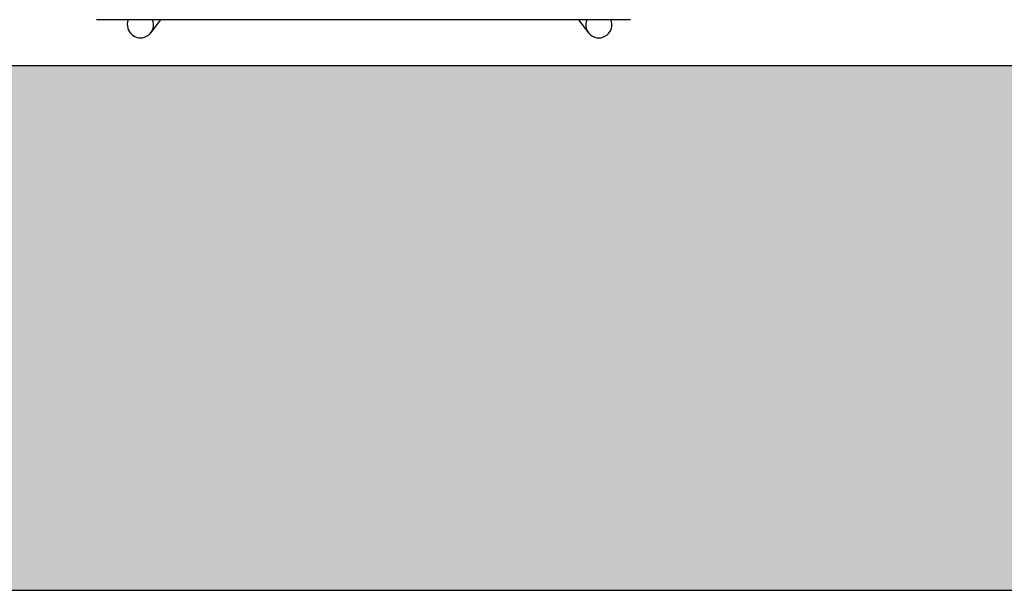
# Model space of a CAD drawing. Header units: metres. Extents: x -1 to 430, y -6 to 34.
# Tile 38 of 68: x 419.362 to 420.112, y 12.841 to 13.276. Entities that reach past the tile are written whole.
import ezdxf

# ---------------------------------------------------------------- set-up
doc = ezdxf.new("R2010")
doc.units = ezdxf.units.M
doc.linetypes.add('CONTINUA', pattern=[0])
doc.layers.add('3D PA MURS', color=7, linetype='CONTINUA', lineweight=25)
doc.layers.add('PA MOBLES', color=7, linetype='CONTINUA', lineweight=25)

msp = doc.modelspace()

# ---------------------------------------------------------------- hatches: boundary and pattern name
at = {"layer": '3D PA MURS', "linetype": 'CONTINUA', "lineweight": 18, "true_color": 0xa0a0a0, "transparency": 33554687}
msp.add_hatch(color=253, dxfattribs=at).paths.add_polyline_path([(397.68731, 12.84061), (423.65748, 12.84061), (423.74038, 13.24061), (397.76645, 13.24061)])

# ---------------------------------------------------------------- linework, layer by layer
at = {"layer": '3D PA MURS', "color": 7, "linetype": 'CONTINUA', "lineweight": 25, "transparency": 33554687}
for p, q in [((421.24693, 13.24061), (416.48201, 13.24061)), ((397.76645, 12.84061), (423.65748, 12.84061))]:
    msp.add_line(p, q, dxfattribs=at)
at = {"layer": 'PA MOBLES', "color": 180, "transparency": 33554687}
for p, q in [((419.82729, 13.27573), (419.42037, 13.27573)), ((419.46181, 13.26578), (419.46937, 13.27573)), ((419.78767, 13.27573), (419.79523, 13.26578))]:
    msp.add_line(p, q, dxfattribs=at)
for centre, major_axis, start_param, end_param in [((419.45385, 13.27183), (-0.00796, 0.00605), 0.250094, 4.196569), ((419.80319, 13.27183), (0.00796, 0.00605), 2.086617, 6.033091)]:
    msp.add_ellipse(centre, major_axis=major_axis, ratio=0.993992, start_param=start_param, end_param=end_param, dxfattribs=at)

doc.saveas('drawing.dxf')
